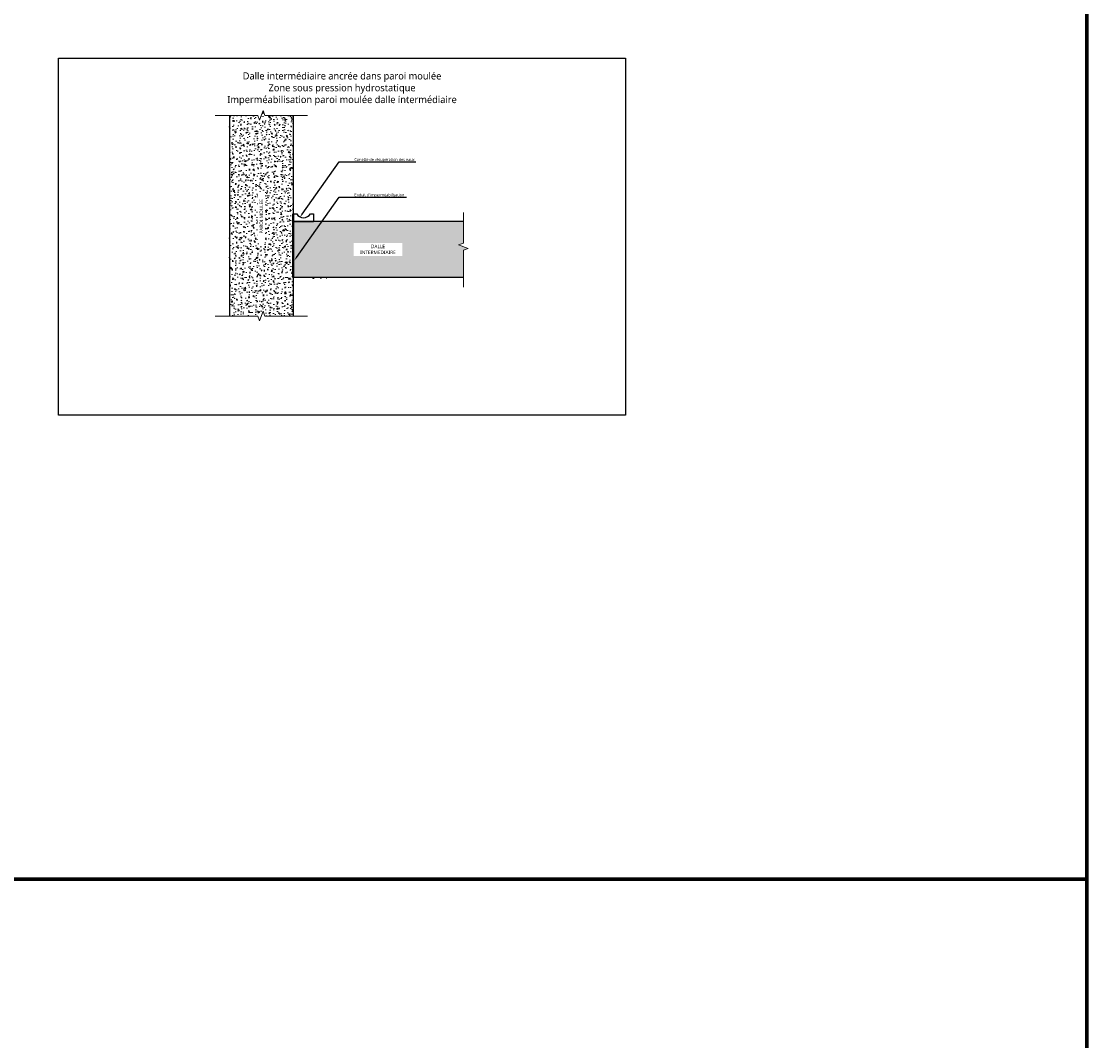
# Model space of a CAD drawing. Header units: millimetres. Extents: x -3314 to 21255525, y -15000 to 1735000.
# Tile 4 of 109: x 18868 to 19619, y 2 to 721. Entities that reach past the tile are written whole.
import ezdxf
from ezdxf import colors
from ezdxf.entities.mleader import LeaderData, LeaderLine
from ezdxf.math import Vec2, Vec3

# ---------------------------------------------------------------- set-up
doc = ezdxf.new("R2010")
doc.units = ezdxf.units.MM
doc.linetypes.add('CONTINU', pattern=[0])
for name, color, linetype, lineweight in [('Dessin_AXE', 8, 'Continuous', 5), ('Dessin_HACHURES', 253, 'Continuous', 9), ('Produit_Imperméabilisation', 219, 'Continuous', 0)]:
    doc.layers.add(name, color=color, linetype=linetype, lineweight=lineweight)
doc.layers.add('Dessin_CONTOURS BETON', color=7, linetype='Continuous')
doc.layers.add('Dessin_TEXTES', color=7, linetype='CONTINU')
doc.layers.add('GEN-_-FMULT', color=210, linetype='Continuous', plot=False)
doc.styles.add('Arial', font='segoeui.ttf')
doc.styles.add('txt-moyen', font='segoeui.ttf')

msp = doc.modelspace()

# ---------------------------------------------------------------- hatches: boundary and pattern name
at = {"layer": 'Dessin_HACHURES'}
h = msp.add_hatch(dxfattribs=at)
h.set_pattern_fill('AR-CONC', color=256, style=0)
h.set_pattern_definition([(50, (20650.553, -2541.255), (7.172602, -0.627521), [0.75, -8.25]), (355, (20650.553, -2541.255), (-1.387513, 7.521921), [0.6, -6.6]), (100.45144, (20651.1506, -2541.3075), (5.785088, 6.8944), [0.637402, -7.011421]), (46.1842, (20650.553, -2539.255), (10.672413, -1.655193), [1.125, -12.375]), (96.63564, (20651.442, -2539.393), (9.34662, 9.741186), [0.956103, -10.517138]), (351.18416, (20650.553, -2539.255), (9.34662, 9.741186), [0.9, -9.9]), (21, (20651.553, -2539.755), (5.969071, -4.026189), [0.75, -8.25]), (326, (20651.553, -2539.755), (2.433153, 7.2515), [0.6, -6.6]), (71.45144, (20652.05, -2540.091), (8.402224, 3.225312), [0.637402, -7.011421]), (37.5, (20650.5528, -2541.2552), (0.1215986, 3.3289385), [0, -6.52, 0, -6.7, 0, -6.625]), (7.5, (20650.553, -2541.2552), (2.6306954, 3.944117), [0, -3.82, 0, -6.37, 0, -2.525]), (327.5, (20648.3228, -2541.2552), (5.3382244, -0.2255487), [0, -2.5, 0, -7.8, 0, -10.35]), (317.5, (20647.323, -2541.255), (5.8318617, 1.00105), [0, -3.25, 0, -5.18, 0, -7.35])])
edge = h.paths.add_edge_path(flags=17)
edge.add_ellipse((19080.9541, 542.4197), major_axis=(-29.0288, 0), ratio=0.50325916, start_angle=6.3304627, end_angle=24.5306969)
edge.add_line((19059.4504, 532.606), (19059.4504, 546.6663))
edge.add_line((19059.4504, 546.6663), (19055.4908, 546.6663))
edge.add_line((19055.4908, 546.6663), (19055.4908, 547.4029))
edge.add_line((19055.4908, 547.4029), (19059.4504, 547.4029))
edge.add_line((19059.4504, 547.4029), (19059.4504, 552.2334))
edge.add_ellipse((19080.9541, 542.4197), major_axis=(-29.0288, 0), ratio=0.50325916, start_angle=335.4693031, end_angle=358.2693654)
edge.add_line((19051.9775, 543.2953), (19042.3353, 536.0501))
edge.add_line((19042.3353, 536.0501), (19052.6059, 539.2748))
edge = h.paths.add_edge_path()
edge.add_line((19059.4504, 654.993), (19039.4504, 654.993))
edge.add_line((19039.4504, 654.993), (19038.2004, 658.4273))
edge.add_line((19038.2004, 658.4273), (19035.7004, 651.5586))
edge.add_line((19035.7004, 651.5586), (19034.4504, 654.993))
edge.add_line((19034.4504, 654.993), (19014.4504, 654.993))
edge.add_line((19014.4504, 654.993), (19014.4504, 513.3672))
edge.add_line((19014.4504, 513.3672), (19034.4504, 513.3672))
edge.add_line((19034.4504, 513.3672), (19035.7004, 509.9329))
edge.add_line((19035.7004, 509.9329), (19038.2004, 516.8016))
edge.add_line((19038.2004, 516.8016), (19039.4504, 513.3672))
edge.add_line((19039.4504, 513.3672), (19059.4504, 513.3672))
edge.add_line((19059.4504, 513.3672), (19059.4504, 532.606))
edge.add_ellipse((19080.9541, 542.4197), major_axis=(-29.0288, 0), ratio=0.50325916, start_angle=6.3304627, end_angle=24.5306969, ccw=False)
edge.add_line((19052.6059, 539.2748), (19042.3353, 536.0501))
edge.add_line((19042.3353, 536.0501), (19051.9775, 543.2953))
edge.add_ellipse((19080.9541, 542.4197), major_axis=(-29.0288, 0), ratio=0.50325916, start_angle=335.4693031, end_angle=358.2693654, ccw=False)
edge.add_line((19059.4504, 552.2334), (19059.4504, 654.993))
h = msp.add_hatch(dxfattribs=at)
h.set_pattern_fill('AR-CONC', color=256, scale=0.025)
h.set_pattern_definition([(50, (20147.4463, -4387.5962), (4.5546167, -0.3984771), [0.47625, -5.23875]), (355, (20147.4463, -4387.5962), (-0.8810855, 4.776421), [0.381, -4.1910146]), (100.45144, (20147.826, -4387.6294), (3.673531, 4.3779438), [0.4047502, -4.452256]), (46.1842, (20147.4463, -4386.326), (6.776976, -1.051058), [0.714375, -7.858125]), (96.63556, (20148.011, -4386.414), (5.935103, 6.185653), [0.607126, -6.67839]), (351.18415, (20147.446, -4386.326), (5.935103, 6.185653), [0.571499, -6.286493]), (21, (20148.0813, -4386.6437), (3.7903598, -2.55663), [0.47625, -5.23875]), (326, (20148.0813, -4386.6437), (1.5450507, 4.604699), [0.381, -4.191]), (71.451445, (20148.397, -4386.857), (5.3354105, 2.0480692), [0.4047502, -4.4522484]), (37.5, (20147.4463, -4387.5962), (0.0772151, 2.11387597), [0, -4.1402, 0, -4.2545, 0, -4.206875]), (7.5, (20147.4463, -4387.5962), (1.6704916, 2.5045144), [0, -2.4257, 0, -4.04495, 0, -1.603375]), (327.5, (20146.0303, -4387.5962), (3.3897649, -0.1432186), [0, -1.5875, 0, -4.953, 0, -6.57225]), (317.5, (20145.3953, -4387.5962), (3.7032295, 0.6356623), [0, -2.06375, 0, -3.2893, 0, -4.66725])])
h.paths.add_polyline_path([(19073.7651, 580.0131), (19073.7651, 579.9689), (19069.5592, 579.9689), (19059.4504, 579.9689), (19059.4504, 540.5499), (19179.5878, 540.5499), (19179.5878, 559.8263), (19183.0221, 561.0763), (19176.1534, 563.5763), (19179.5878, 564.8263), (19179.5878, 580.0131)])
h.paths.add_polyline_path([(19104.884, 555.7183), (19133.4942, 555.7183), (19133.4942, 565.0368), (19104.884, 565.0368)], flags=24)
at = {"layer": 'Dessin_HACHURES', "linetype": 'ByBlock'}
h = msp.add_hatch(dxfattribs=at)
h.set_pattern_fill('AR-CONC', color=256, scale=0.5)
h.set_pattern_definition([(50, (19602.2566, -853.443), (3.586301, -0.3137607), [0.375, -4.125]), (355, (19602.2566, -853.443), (-0.693757, 3.760961), [0.3, -3.3]), (100.45144, (19602.5554, -853.4692), (2.892544, 3.4472), [0.318701, -3.505711]), (46.1842, (19602.2566, -852.443), (5.336207, -0.827596), [0.5625, -6.1875]), (96.63564, (19602.701, -852.512), (4.67331, 4.870593), [0.478052, -5.258569]), (351.18416, (19602.2566, -852.443), (4.67331, 4.870593), [0.45, -4.95]), (21, (19602.7566, -852.693), (2.984535, -2.0130945), [0.375, -4.125]), (326, (19602.7566, -852.693), (1.216577, 3.62575), [0.3, -3.3]), (71.45144, (19603.0053, -852.861), (4.201112, 1.612656), [0.318701, -3.505711]), (37.5, (19602.2566, -853.4431), (0.0607993, 1.6644693), [0, -3.26, 0, -3.35, 0, -3.3125]), (7.5, (19602.2566, -853.443), (1.3153477, 1.9720586), [0, -1.91, 0, -3.185, 0, -1.2625]), (327.5, (19601.1416, -853.4431), (2.6691122, -0.1127744), [0, -1.25, 0, -3.9, 0, -5.175]), (317.5, (19600.6416, -853.443), (2.915931, 0.500525), [0, -1.625, 0, -2.59, 0, -3.675])])
edge = h.paths.add_edge_path()
edge.add_line((19073.0467, 539.9356), (19081.1972, 539.9356))
edge.add_line((19081.1972, 539.9356), (19081.1972, 541.1427))

# ---------------------------------------------------------------- linework, layer by layer
at = {"layer": 'Defpoints', "lineweight": 70}
for p, q in [((19619.4356, 1389.23), (19619.4356, -717.6277)), ((15589.2504, 115.8012), (19619.4356, 115.8012))]:
    msp.add_line(p, q, dxfattribs=at)
at = {"layer": 'Dessin_AXE', "flags": 128}
for points in [[(19004.4504, 654.993), (19034.4504, 654.993), (19035.7004, 651.5586), (19038.2004, 658.4273), (19039.4504, 654.993), (19069.4504, 654.993)], [(19179.5878, 586.4656), (19179.5878, 564.8263), (19176.1534, 563.5763), (19183.0221, 561.0763), (19179.5878, 559.8263), (19179.5878, 533.7706)], [(19004.4504, 513.3672), (19034.4504, 513.3672), (19035.7004, 509.9329), (19038.2004, 516.8016), (19039.4504, 513.3672), (19069.4504, 513.3672)]]:
    msp.add_lwpolyline(points, dxfattribs=at)
at = {"layer": 'Dessin_CONTOURS BETON', "flags": 128}
for points in [[(19014.4504, 654.993), (19014.4504, 513.3672)], [(19059.4504, 654.993), (19059.4504, 513.3672)], [(19179.5878, 580.0131), (19059.4504, 580.0131)], [(19179.5878, 540.5499), (19059.4504, 540.5499)]]:
    msp.add_lwpolyline(points, dxfattribs=at)
at = {"layer": 'Dessin_CONTOURS BETON'}
msp.add_lwpolyline([(19059.7456, 579.9689), (19059.7456, 585.5767), (19061.8988, 585.5767, 0.57735027), (19071.6118, 585.5767), (19073.7651, 585.5767), (19073.7651, 579.9689), (19069.5592, 579.9689)], format="xyb", close=True, dxfattribs=at)
at = {"layer": 'Produit_Imperméabilisation'}
msp.add_line((19082.8574, 540.2863), (19082.8574, 539.9409), dxfattribs=at)
at = {"layer": 'Produit_Imperméabilisation', "linetype": 'Continuous', "ltscale": 0.2, "const_width": 1.5, "flags": 128}
msp.add_lwpolyline([(19059.4504, 540.5499), (19059.4504, 540.5499), (19059.4504, 585.6063)], dxfattribs=at)

# ---------------------------------------------------------------- texts
at = {"layer": 'GEN-_-FMULT', "insert": (19093.9123, 685.3426), "char_height": 5, "width": 406, "attachment_point": 2, "style": 'Arial'}
msp.add_mtext('Dalle intermédiaire ancrée dans paroi moulée \\PZone sous pression hydrostatique\\PImperméabilisation paroi moulée dalle intermédiaire', dxfattribs=at)

# ---------------------------------------------------------------- leaders
at = {"layer": 'Dessin_TEXTES'}
ml = msp.add_multileader_mtext('Standard', dxfattribs=at)
ml.set_content('Cunette de récupération des eaux', color=256, style='txt-moyen')
ml.set_leader_properties(linetype='ByLayer', lineweight=-1)
ml.build(insert=Vec2(0, 0))
ml.multileader.update_dxf_attribs({"text_left_attachment_type": 6, "text_right_attachment_type": 6, "dogleg_length": 7.5, "arrow_head_size": 2.5})
ctx = ml.context
ctx.base_point, ctx.char_height, ctx.arrow_head_size, ctx.plane_origin = Vec3(19100.6578, 622.2665), 2, 2.5, Vec3(19073.2916, 626.4621)
ctx.left_attachment, ctx.right_attachment = 6, 6
notes = []
notes.append((ctx, [(0, (1, 1, 0), (19091.8083, 622.2677), (1, 0), 8.8495, [(0, [(19064.3378, 583.3207)], 0, [])])]))
ctx.mtext.insert, ctx.mtext.flow_direction = Vec3(19102.6578, 624.8217), 5
ml = msp.add_multileader_mtext('Standard', dxfattribs=at)
ml.set_content("Enduit d'imperméabilisation", color=256, style='txt-moyen')
ml.set_leader_properties(linetype='ByLayer', lineweight=-1)
ml.build(insert=Vec2(0, 0))
ml.multileader.update_dxf_attribs({"text_left_attachment_type": 6, "text_right_attachment_type": 6, "dogleg_length": 7.5, "arrow_head_size": 2.5})
ctx = ml.context
ctx.base_point, ctx.char_height, ctx.arrow_head_size, ctx.plane_origin = Vec3(19100.6578, 597.3246), 2, 2.5, Vec3(19073.2916, 601.5202)
ctx.left_attachment, ctx.right_attachment = 6, 6
notes.append((ctx, [(0, (1, 1, 0), (19091.8083, 597.3259), (1, 0), 8.8495, [(0, [(19060.2495, 552.5826)], 0, [])])]))
ctx.mtext.insert, ctx.mtext.flow_direction = Vec3(19102.6578, 599.8799), 5
for ctx, leaders in notes:
    for number, flags, end, landing, length, lines in leaders:
        leader = LeaderData()
        leader.index, (leader.has_last_leader_line, leader.has_dogleg_vector, leader.attachment_direction) = number, flags
        leader.last_leader_point, leader.dogleg_vector, leader.dogleg_length = Vec3(end), Vec3(landing), length
        for number, points, colour, breaks in lines:
            line = LeaderLine()
            line.index, line.vertices, line.color, line.breaks = number, Vec3.list(points), colors.encode_raw_color(colour), breaks
            leader.lines.append(line)
        ctx.leaders.append(leader)

# ---------------------------------------------------------------- next in the draw order: texts
at = {"layer": 'Dessin_TEXTES', "insert": (19036.9504, 583.7117), "char_height": 2.5, "width": 31.956753, "attachment_point": 5, "rotation": 90, "style": 'txt-moyen', "bg_fill": 3, "box_fill_scale": 1.5, "bg_fill_color": 9, "bg_fill_true_color": 13158600, "bg_fill_transparency": 0}
msp.add_mtext('PAROI MOULEE', dxfattribs=at)

# ---------------------------------------------------------------- next in the draw order: linework, layer by layer
at = {"layer": 'Defpoints', "linetype": 'Continuous'}
msp.add_lwpolyline([(18893.9135, 695.3426), (19293.9135, 695.3426), (19293.9135, 443.3426), (18893.9135, 443.3426)], close=True, dxfattribs=at)

# ---------------------------------------------------------------- next in the draw order: texts
at = {"layer": 'Dessin_TEXTES', "insert": (19119.2582, 560.4168), "char_height": 2.5, "width": 31.956753, "attachment_point": 5, "style": 'txt-moyen', "bg_fill": 3, "box_fill_scale": 1.5, "bg_fill_color": 9, "bg_fill_true_color": 13158600, "bg_fill_transparency": 0}
msp.add_mtext('DALLE INTERMEDIAIRE', dxfattribs=at)

doc.saveas('drawing.dxf')
